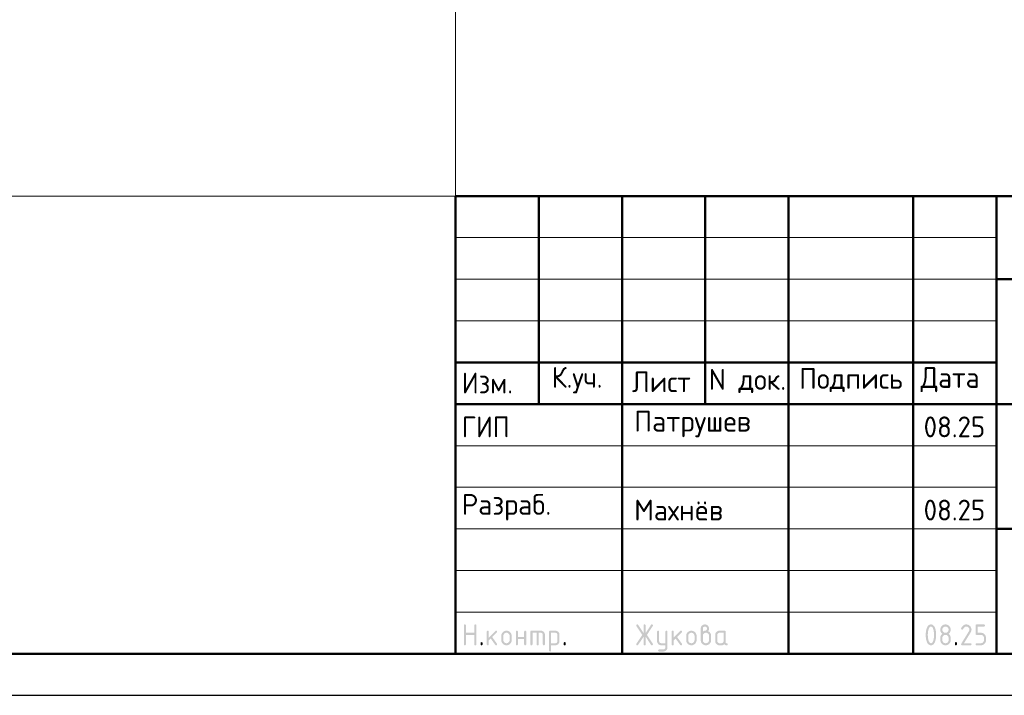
# Model space of a CAD drawing. Header units: millimetres. Extents: x 0 to 59400, y 0 to 42000.
# Tile 10 of 28: x 35161 to 46994, y 0 to 8119. Entities that reach past the tile are written whole.
import ezdxf

# ---------------------------------------------------------------- set-up
doc = ezdxf.new("R2010")
doc.units = ezdxf.units.MM
doc.layers.add('Standard', color=7, linetype='Continuous', lineweight=25)
doc.styles.add('ISOCPEUR', font='txt')

msp = doc.modelspace()

# ---------------------------------------------------------------- hatches: boundary and pattern name
at = {"layer": 'Standard', "linetype": 'Continuous', "lineweight": 25, "transparency": 33554687}
for points in [[(40499, 614), (40499, 839), (40499, 840), (40499, 842), (40499, 843), (40500, 844), (40500, 845), (40501, 846), (40501, 847), (40502, 848), (40503, 849), (40504, 850), (40505, 850), (40506, 851), (40507, 851), (40509, 851), (40510, 851), (40512, 851), (40513, 851), (40515, 851), (40516, 851), (40517, 851), (40518, 850), (40519, 850), (40520, 849), (40521, 848), (40522, 847), (40522, 846), (40523, 845), (40523, 844), (40524, 843), (40524, 842), (40524, 840), (40524, 839), (40524, 751), (40624, 751), (40624, 839), (40624, 840), (40624, 842), (40624, 843), (40625, 844), (40625, 845), (40626, 846), (40626, 847), (40627, 848), (40628, 849), (40629, 850), (40630, 850), (40631, 851), (40632, 851), (40633, 851), (40635, 851), (40636, 851), (40638, 851), (40639, 851), (40641, 851), (40642, 851), (40643, 850), (40644, 850), (40645, 849), (40646, 848), (40647, 847), (40647, 846), (40648, 845), (40648, 844), (40649, 843), (40649, 842), (40649, 840), (40649, 839), (40649, 614), (40649, 612), (40649, 611), (40649, 609), (40648, 608), (40648, 607), (40647, 606), (40647, 605), (40646, 604), (40645, 604), (40644, 603), (40643, 602), (40642, 602), (40641, 602), (40639, 601), (40638, 601), (40636, 601), (40635, 601), (40633, 601), (40632, 602), (40631, 602), (40630, 602), (40629, 603), (40628, 604), (40627, 604), (40626, 605), (40626, 606), (40625, 607), (40625, 608), (40624, 609), (40624, 611), (40624, 612), (40624, 614), (40624, 726), (40524, 726), (40524, 614), (40524, 612), (40524, 611), (40524, 609), (40523, 608), (40523, 607), (40522, 606), (40522, 605), (40521, 604), (40520, 604), (40519, 603), (40518, 602), (40517, 602), (40516, 602), (40515, 601), (40513, 601), (40512, 601), (40510, 601), (40509, 601), (40507, 602), (40506, 602), (40505, 602), (40504, 603), (40503, 604), (40502, 604), (40501, 605), (40501, 606), (40500, 607), (40500, 608), (40499, 609), (40499, 611), (40499, 612)], [(42659, 704), (42594, 607), (42593, 605), (42592, 604), (42591, 603), (42590, 603), (42588, 602), (42587, 602), (42585, 601), (42583, 601), (42582, 601), (42580, 601), (42579, 602), (42578, 602), (42577, 603), (42576, 603), (42575, 604), (42574, 605), (42573, 605), (42573, 606), (42572, 607), (42572, 609), (42571, 610), (42571, 611), (42571, 613), (42571, 614), (42571, 616), (42572, 618), (42572, 619), (42573, 621), (42643, 726), (42573, 832), (42572, 833), (42572, 835), (42571, 837), (42571, 838), (42571, 840), (42571, 841), (42571, 843), (42572, 844), (42572, 845), (42573, 846), (42573, 847), (42574, 848), (42575, 849), (42576, 849), (42577, 850), (42578, 850), (42579, 851), (42581, 851), (42582, 851), (42584, 851), (42585, 851), (42587, 851), (42588, 851), (42589, 850), (42591, 849), (42592, 848), (42593, 847), (42594, 846), (42659, 749), (42659, 839), (42659, 840), (42659, 842), (42659, 843), (42659, 844), (42660, 845), (42660, 846), (42661, 847), (42662, 848), (42662, 849), (42663, 850), (42664, 850), (42666, 851), (42667, 851), (42668, 851), (42669, 851), (42671, 851), (42673, 851), (42674, 851), (42675, 851), (42677, 851), (42678, 850), (42679, 850), (42680, 849), (42680, 848), (42681, 847), (42682, 846), (42682, 845), (42683, 844), (42683, 843), (42683, 842), (42684, 840), (42684, 839), (42684, 749), (42748, 846), (42749, 847), (42750, 848), (42751, 849), (42753, 850), (42754, 851), (42756, 851), (42757, 851), (42759, 851), (42760, 851), (42761, 851), (42762, 851), (42763, 850), (42765, 850), (42766, 849), (42767, 848), (42767, 847), (42768, 847), (42769, 846), (42770, 845), (42770, 843), (42771, 842), (42771, 841), (42771, 840), (42771, 839), (42771, 837), (42771, 835), (42770, 833), (42769, 832), (42699, 726), (42769, 621), (42770, 619), (42771, 617), (42771, 616), (42771, 614), (42771, 613), (42771, 611), (42771, 610), (42770, 609), (42770, 608), (42769, 607), (42768, 606), (42768, 605), (42767, 604), (42766, 603), (42765, 603), (42764, 602), (42763, 602), (42761, 602), (42760, 601), (42759, 601), (42757, 601), (42756, 602), (42754, 602), (42753, 603), (42751, 603), (42750, 604), (42749, 605), (42748, 607), (42684, 704), (42684, 614), (42684, 612), (42683, 611), (42683, 609), (42683, 608), (42682, 607), (42682, 606), (42681, 605), (42680, 604), (42680, 604), (42679, 603), (42678, 602), (42677, 602), (42675, 602), (42674, 601), (42673, 601), (42671, 601), (42669, 601), (42668, 601), (42667, 602), (42666, 602), (42664, 602), (42663, 603), (42662, 604), (42662, 604), (42661, 605), (42660, 606), (42660, 607), (42659, 608), (42659, 609), (42659, 611), (42659, 612), (42659, 614)], [(46537, 851), (46540, 851), (46544, 851), (46547, 851), (46550, 850), (46553, 850), (46556, 849), (46558, 848), (46561, 847), (46564, 846), (46567, 844), (46569, 843), (46572, 841), (46574, 839), (46577, 837), (46579, 835), (46581, 833), (46584, 831), (46586, 828), (46588, 826), (46589, 823), (46591, 821), (46592, 818), (46594, 816), (46595, 813), (46596, 810), (46597, 807), (46598, 804), (46598, 801), (46599, 798), (46599, 795), (46600, 792), (46600, 789), (46600, 784), (46599, 780), (46598, 775), (46597, 771), (46595, 766), (46593, 762), (46591, 757), (46588, 753), (46510, 626), (46587, 626), (46589, 626), (46590, 626), (46591, 626), (46593, 626), (46594, 625), (46595, 625), (46596, 624), (46597, 623), (46597, 622), (46598, 621), (46598, 620), (46599, 619), (46599, 618), (46599, 617), (46600, 615), (46600, 614), (46600, 612), (46599, 611), (46599, 610), (46599, 608), (46598, 607), (46598, 606), (46597, 605), (46597, 604), (46596, 604), (46595, 603), (46594, 602), (46593, 602), (46591, 602), (46590, 601), (46589, 601), (46587, 601), (46487, 601), (46486, 601), (46484, 601), (46483, 602), (46482, 602), (46481, 602), (46480, 603), (46479, 604), (46478, 604), (46477, 605), (46476, 606), (46476, 607), (46475, 608), (46475, 609), (46475, 611), (46475, 612), (46475, 614), (46475, 616), (46475, 617), (46476, 619), (46477, 621), (46568, 768), (46570, 771), (46571, 773), (46572, 776), (46573, 778), (46574, 781), (46574, 783), (46575, 786), (46575, 789), (46575, 793), (46574, 796), (46573, 800), (46572, 803), (46571, 806), (46568, 809), (46566, 813), (46564, 815), (46561, 818), (46558, 820), (46555, 822), (46552, 823), (46548, 825), (46545, 826), (46541, 826), (46537, 826), (46535, 826), (46532, 826), (46529, 825), (46527, 824), (46524, 823), (46522, 822), (46519, 820), (46517, 818), (46514, 816), (46512, 814), (46510, 812), (46507, 809), (46505, 806), (46503, 802), (46500, 799), (46498, 795), (46497, 793), (46496, 792), (46495, 791), (46494, 790), (46492, 790), (46491, 789), (46489, 789), (46487, 789), (46486, 789), (46484, 789), (46483, 789), (46482, 790), (46481, 790), (46480, 791), (46479, 791), (46478, 792), (46477, 793), (46476, 794), (46476, 795), (46475, 796), (46475, 797), (46475, 798), (46475, 800), (46475, 801), (46475, 803), (46475, 804), (46475, 805), (46476, 806), (46479, 812), (46482, 817), (46485, 822), (46488, 826), (46492, 830), (46495, 834), (46499, 837), (46503, 840), (46507, 843), (46511, 845), (46515, 847), (46519, 848), (46523, 850), (46528, 851), (46532, 851)], [(46650, 739), (46650, 839), (46650, 840), (46650, 842), (46650, 843), (46650, 844), (46651, 845), (46651, 846), (46652, 847), (46653, 848), (46653, 849), (46654, 850), (46655, 850), (46657, 851), (46658, 851), (46659, 851), (46660, 851), (46662, 851), (46749, 851), (46751, 851), (46752, 851), (46754, 851), (46755, 851), (46756, 850), (46757, 850), (46758, 849), (46759, 848), (46759, 847), (46760, 846), (46761, 845), (46761, 844), (46761, 843), (46762, 842), (46762, 840), (46762, 839), (46762, 837), (46762, 836), (46761, 834), (46761, 833), (46761, 832), (46760, 831), (46759, 830), (46759, 829), (46758, 829), (46757, 828), (46756, 827), (46755, 827), (46754, 827), (46752, 826), (46751, 826), (46749, 826), (46675, 826), (46675, 751), (46712, 751), (46715, 751), (46718, 751), (46721, 751), (46724, 750), (46727, 750), (46730, 749), (46733, 748), (46736, 747), (46739, 746), (46741, 744), (46744, 743), (46747, 741), (46749, 739), (46751, 737), (46754, 735), (46756, 733), (46758, 731), (46760, 728), (46762, 726), (46764, 723), (46766, 721), (46767, 718), (46769, 715), (46770, 713), (46771, 710), (46772, 707), (46773, 704), (46773, 701), (46774, 698), (46774, 695), (46774, 692), (46774, 689), (46774, 664), (46774, 661), (46774, 657), (46774, 654), (46773, 651), (46773, 648), (46772, 645), (46771, 643), (46770, 640), (46769, 637), (46767, 634), (46766, 632), (46764, 629), (46762, 627), (46760, 624), (46758, 622), (46756, 620), (46754, 617), (46751, 615), (46749, 613), (46746, 612), (46744, 610), (46741, 608), (46739, 607), (46736, 606), (46733, 605), (46730, 604), (46727, 603), (46724, 602), (46721, 602), (46718, 602), (46715, 601), (46712, 601), (46662, 601), (46660, 601), (46659, 601), (46658, 602), (46657, 602), (46655, 602), (46654, 603), (46653, 604), (46653, 604), (46652, 605), (46651, 606), (46651, 607), (46650, 608), (46650, 610), (46650, 611), (46650, 612), (46650, 614), (46650, 615), (46650, 617), (46650, 618), (46650, 619), (46651, 620), (46651, 621), (46652, 622), (46653, 623), (46653, 624), (46654, 625), (46655, 625), (46657, 626), (46658, 626), (46659, 626), (46660, 626), (46662, 626), (46712, 626), (46716, 626), (46719, 627), (46723, 628), (46726, 629), (46730, 630), (46733, 632), (46736, 634), (46738, 637), (46741, 640), (46743, 643), (46745, 646), (46747, 649), (46748, 653), (46749, 656), (46749, 660), (46749, 664), (46749, 689), (46749, 693), (46749, 696), (46748, 700), (46747, 703), (46745, 707), (46743, 710), (46741, 713), (46738, 715), (46736, 718), (46733, 720), (46730, 722), (46726, 724), (46723, 725), (46719, 726), (46716, 726), (46712, 726), (46662, 726), (46660, 726), (46659, 726), (46658, 727), (46657, 727), (46655, 727), (46654, 728), (46653, 729), (46653, 729), (46652, 730), (46651, 731), (46651, 732), (46650, 733), (46650, 734), (46650, 736), (46650, 737)], [(40799, 694), (40878, 773), (40878, 773), (40879, 774), (40880, 775), (40882, 775), (40883, 776), (40884, 776), (40885, 776), (40886, 776), (40888, 776), (40889, 776), (40891, 776), (40892, 775), (40893, 775), (40894, 774), (40895, 774), (40896, 773), (40897, 772), (40897, 771), (40898, 770), (40898, 769), (40899, 768), (40899, 767), (40899, 765), (40899, 764), (40899, 762), (40899, 761), (40898, 760), (40898, 759), (40897, 758), (40897, 757), (40896, 756), (40895, 755), (40840, 700), (40896, 621), (40898, 619), (40898, 617), (40899, 616), (40899, 614), (40899, 612), (40899, 611), (40899, 609), (40898, 608), (40898, 607), (40897, 606), (40897, 605), (40896, 604), (40895, 604), (40894, 603), (40893, 602), (40892, 602), (40891, 602), (40889, 601), (40888, 601), (40886, 601), (40885, 601), (40883, 602), (40882, 602), (40880, 603), (40879, 603), (40878, 604), (40877, 605), (40876, 607), (40822, 682), (40799, 659), (40799, 614), (40799, 612), (40799, 611), (40799, 609), (40798, 608), (40798, 607), (40797, 606), (40797, 605), (40796, 604), (40795, 604), (40794, 603), (40793, 602), (40792, 602), (40791, 602), (40789, 601), (40788, 601), (40786, 601), (40785, 601), (40783, 601), (40782, 602), (40781, 602), (40780, 602), (40779, 603), (40778, 604), (40777, 604), (40776, 605), (40776, 606), (40775, 607), (40775, 608), (40774, 609), (40774, 611), (40774, 612), (40774, 614), (40774, 764), (40774, 765), (40774, 767), (40774, 768), (40775, 769), (40775, 770), (40776, 771), (40776, 772), (40777, 773), (40778, 774), (40779, 774), (40780, 775), (40781, 775), (40782, 776), (40783, 776), (40785, 776), (40786, 776), (40788, 776), (40789, 776), (40791, 776), (40792, 775), (40793, 775), (40794, 774), (40795, 774), (40796, 773), (40797, 772), (40797, 771), (40798, 770), (40798, 769), (40799, 768), (40799, 767), (40799, 765), (40799, 764)], [(41149, 676), (41149, 614), (41149, 612), (41148, 611), (41148, 609), (41148, 608), (41147, 607), (41147, 606), (41146, 605), (41146, 604), (41145, 604), (41144, 603), (41143, 602), (41142, 602), (41140, 602), (41139, 601), (41138, 601), (41136, 601), (41135, 601), (41133, 601), (41132, 602), (41131, 602), (41129, 602), (41129, 603), (41128, 604), (41127, 604), (41126, 605), (41125, 606), (41125, 607), (41124, 608), (41124, 609), (41124, 611), (41124, 612), (41124, 614), (41124, 764), (41124, 765), (41124, 767), (41124, 768), (41124, 769), (41125, 770), (41125, 771), (41126, 772), (41127, 773), (41128, 774), (41129, 774), (41129, 775), (41131, 775), (41132, 776), (41133, 776), (41135, 776), (41136, 776), (41138, 776), (41139, 776), (41140, 776), (41142, 775), (41143, 775), (41144, 774), (41145, 774), (41146, 773), (41146, 772), (41147, 771), (41147, 770), (41148, 769), (41148, 768), (41148, 767), (41149, 765), (41149, 764), (41149, 701), (41223, 701), (41223, 764), (41223, 765), (41224, 767), (41224, 768), (41224, 769), (41225, 770), (41225, 771), (41226, 772), (41226, 773), (41227, 774), (41228, 774), (41229, 775), (41230, 775), (41232, 776), (41233, 776), (41234, 776), (41236, 776), (41237, 776), (41239, 776), (41240, 776), (41241, 775), (41243, 775), (41243, 774), (41244, 774), (41245, 773), (41246, 772), (41247, 771), (41247, 770), (41248, 769), (41248, 768), (41248, 767), (41248, 765), (41248, 764), (41248, 614), (41248, 612), (41248, 611), (41248, 609), (41248, 608), (41247, 607), (41247, 606), (41246, 605), (41245, 604), (41244, 604), (41243, 603), (41243, 602), (41241, 602), (41240, 602), (41239, 601), (41237, 601), (41236, 601), (41234, 601), (41233, 601), (41232, 602), (41230, 602), (41229, 602), (41228, 603), (41227, 604), (41226, 604), (41226, 605), (41225, 606), (41225, 607), (41224, 608), (41224, 609), (41224, 611), (41223, 612), (41223, 614), (41223, 676)], [(41311, 776), (41423, 776), (41426, 776), (41428, 776), (41431, 776), (41433, 775), (41436, 775), (41438, 774), (41440, 773), (41443, 773), (41445, 772), (41447, 770), (41449, 769), (41451, 768), (41453, 767), (41455, 765), (41457, 763), (41459, 762), (41461, 760), (41462, 758), (41464, 756), (41465, 754), (41467, 752), (41468, 750), (41469, 748), (41470, 745), (41471, 743), (41471, 741), (41472, 739), (41472, 736), (41473, 734), (41473, 731), (41473, 729), (41473, 726), (41473, 614), (41473, 612), (41473, 611), (41473, 609), (41473, 608), (41472, 607), (41472, 606), (41471, 605), (41470, 604), (41469, 604), (41468, 603), (41467, 602), (41466, 602), (41465, 602), (41464, 601), (41462, 601), (41461, 601), (41459, 601), (41458, 601), (41457, 602), (41455, 602), (41454, 602), (41453, 603), (41452, 604), (41451, 604), (41451, 605), (41450, 606), (41449, 607), (41449, 608), (41449, 609), (41448, 611), (41448, 612), (41448, 614), (41448, 726), (41448, 729), (41448, 731), (41447, 734), (41446, 736), (41446, 738), (41444, 740), (41443, 742), (41441, 744), (41439, 746), (41437, 747), (41435, 748), (41433, 749), (41431, 750), (41428, 751), (41426, 751), (41423, 751), (41398, 751), (41398, 614), (41398, 612), (41398, 611), (41398, 609), (41398, 608), (41397, 607), (41397, 606), (41396, 605), (41395, 604), (41395, 604), (41394, 603), (41393, 602), (41391, 602), (41390, 602), (41389, 601), (41387, 601), (41386, 601), (41384, 601), (41383, 601), (41382, 602), (41380, 602), (41379, 602), (41378, 603), (41377, 604), (41377, 604), (41376, 605), (41375, 606), (41375, 607), (41374, 608), (41374, 609), (41374, 611), (41373, 612), (41373, 614), (41373, 751), (41324, 751), (41324, 614), (41324, 612), (41323, 611), (41323, 609), (41323, 608), (41322, 607), (41322, 606), (41321, 605), (41320, 604), (41320, 604), (41319, 603), (41318, 602), (41316, 602), (41315, 602), (41314, 601), (41313, 601), (41311, 601), (41309, 601), (41308, 601), (41307, 602), (41306, 602), (41304, 602), (41303, 603), (41302, 604), (41302, 604), (41301, 605), (41300, 606), (41300, 607), (41299, 608), (41299, 609), (41299, 611), (41298, 612), (41298, 614), (41298, 764), (41298, 765), (41299, 767), (41299, 768), (41299, 769), (41300, 770), (41300, 771), (41301, 772), (41302, 773), (41302, 774), (41303, 774), (41304, 775), (41305, 775), (41307, 776), (41308, 776), (41309, 776)], [(42921, 576), (42921, 601), (42871, 601), (42868, 601), (42866, 602), (42863, 602), (42861, 602), (42858, 603), (42856, 603), (42854, 604), (42852, 605), (42849, 606), (42847, 607), (42845, 608), (42843, 609), (42841, 611), (42839, 612), (42837, 614), (42836, 616), (42834, 618), (42832, 620), (42831, 622), (42829, 624), (42828, 626), (42827, 628), (42826, 630), (42825, 632), (42824, 634), (42823, 637), (42822, 639), (42822, 641), (42822, 644), (42821, 646), (42821, 649), (42821, 651), (42821, 764), (42821, 765), (42821, 767), (42821, 768), (42822, 769), (42822, 770), (42823, 771), (42823, 772), (42824, 773), (42825, 774), (42826, 774), (42827, 775), (42828, 775), (42829, 776), (42831, 776), (42832, 776), (42834, 776), (42835, 776), (42837, 776), (42838, 776), (42839, 775), (42840, 775), (42841, 774), (42842, 774), (42843, 773), (42844, 772), (42844, 771), (42845, 770), (42845, 769), (42846, 768), (42846, 767), (42846, 765), (42846, 764), (42846, 651), (42846, 649), (42847, 646), (42847, 644), (42848, 642), (42849, 640), (42850, 638), (42852, 636), (42854, 634), (42855, 632), (42857, 630), (42859, 629), (42862, 628), (42864, 627), (42866, 627), (42868, 626), (42871, 626), (42921, 626), (42921, 764), (42921, 765), (42921, 767), (42921, 768), (42922, 769), (42922, 770), (42923, 771), (42923, 772), (42924, 773), (42925, 774), (42926, 774), (42927, 775), (42928, 775), (42929, 776), (42930, 776), (42932, 776), (42933, 776), (42935, 776), (42936, 776), (42938, 776), (42939, 775), (42940, 775), (42941, 774), (42942, 774), (42943, 773), (42944, 772), (42944, 771), (42945, 770), (42945, 769), (42945, 768), (42946, 767), (42946, 765), (42946, 764), (42946, 576), (42946, 574), (42946, 571), (42945, 569), (42945, 566), (42945, 564), (42944, 562), (42943, 559), (42942, 557), (42941, 555), (42940, 553), (42939, 551), (42938, 549), (42937, 547), (42935, 545), (42933, 543), (42932, 541), (42930, 539), (42928, 538), (42926, 536), (42924, 535), (42922, 533), (42920, 532), (42918, 531), (42916, 530), (42914, 529), (42911, 528), (42909, 528), (42907, 527), (42904, 527), (42902, 527), (42899, 526), (42897, 526), (42846, 526), (42845, 526), (42843, 527), (42842, 527), (42841, 527), (42840, 528), (42839, 528), (42838, 529), (42837, 529), (42836, 530), (42835, 531), (42835, 532), (42834, 533), (42834, 535), (42834, 536), (42834, 537), (42834, 539), (42834, 540), (42834, 541), (42834, 542), (42835, 544), (42835, 545), (42836, 546), (42836, 547), (42837, 548), (42838, 549), (42839, 549), (42840, 550), (42842, 550), (42843, 551), (42844, 551), (42845, 551), (42846, 551), (42896, 551), (42899, 551), (42901, 552), (42903, 552), (42906, 553), (42908, 554), (42910, 555), (42912, 557), (42914, 558), (42915, 560), (42917, 562), (42918, 564), (42919, 566), (42920, 568), (42920, 571), (42921, 573)], [(43021, 694), (43100, 773), (43100, 773), (43101, 774), (43102, 775), (43104, 775), (43105, 776), (43106, 776), (43107, 776), (43108, 776), (43110, 776), (43111, 776), (43113, 776), (43114, 775), (43115, 775), (43116, 774), (43117, 774), (43118, 773), (43119, 772), (43119, 771), (43120, 770), (43120, 769), (43121, 768), (43121, 767), (43121, 765), (43121, 764), (43121, 762), (43121, 761), (43121, 760), (43120, 759), (43120, 758), (43119, 757), (43118, 756), (43117, 755), (43062, 700), (43119, 621), (43120, 619), (43120, 617), (43121, 616), (43121, 614), (43121, 612), (43121, 611), (43121, 609), (43120, 608), (43120, 607), (43119, 606), (43119, 605), (43118, 604), (43117, 604), (43116, 603), (43115, 602), (43114, 602), (43113, 602), (43111, 601), (43110, 601), (43108, 601), (43107, 601), (43105, 602), (43104, 602), (43103, 603), (43101, 603), (43100, 604), (43099, 605), (43098, 607), (43044, 682), (43021, 659), (43021, 614), (43021, 612), (43021, 611), (43021, 609), (43020, 608), (43020, 607), (43019, 606), (43019, 605), (43018, 604), (43017, 604), (43016, 603), (43015, 602), (43014, 602), (43013, 602), (43011, 601), (43010, 601), (43008, 601), (43007, 601), (43006, 601), (43004, 602), (43003, 602), (43002, 602), (43001, 603), (43000, 604), (42999, 604), (42998, 605), (42998, 606), (42997, 607), (42997, 608), (42996, 609), (42996, 611), (42996, 612), (42996, 614), (42996, 764), (42996, 765), (42996, 767), (42996, 768), (42997, 769), (42997, 770), (42998, 771), (42998, 772), (42999, 773), (43000, 774), (43001, 774), (43002, 775), (43003, 775), (43004, 776), (43006, 776), (43007, 776), (43008, 776), (43010, 776), (43011, 776), (43013, 776), (43014, 775), (43015, 775), (43016, 774), (43017, 774), (43018, 773), (43019, 772), (43019, 771), (43020, 770), (43020, 769), (43021, 768), (43021, 767), (43021, 765), (43021, 764)], [(40699, 626), (40699, 628), (40699, 629), (40699, 631), (40700, 632), (40700, 633), (40701, 634), (40701, 635), (40702, 636), (40703, 637), (40704, 637), (40705, 638), (40706, 638), (40707, 638), (40709, 639), (40710, 639), (40712, 639), (40713, 639), (40714, 639), (40716, 638), (40717, 638), (40718, 638), (40719, 637), (40720, 637), (40721, 636), (40722, 635), (40722, 634), (40723, 633), (40723, 632), (40724, 631), (40724, 629), (40724, 628), (40724, 626), (40724, 614), (40724, 612), (40724, 611), (40724, 610), (40723, 608), (40723, 607), (40722, 606), (40722, 605), (40721, 604), (40720, 604), (40719, 603), (40718, 602), (40717, 602), (40716, 602), (40714, 601), (40713, 601), (40712, 601), (40710, 601), (40709, 601), (40707, 602), (40706, 602), (40705, 602), (40704, 603), (40703, 604), (40702, 604), (40701, 605), (40701, 606), (40700, 607), (40700, 608), (40699, 610), (40699, 611), (40699, 612), (40699, 614)], [(41698, 626), (41698, 628), (41698, 629), (41699, 631), (41699, 632), (41699, 633), (41700, 634), (41701, 635), (41701, 636), (41702, 637), (41703, 637), (41704, 638), (41705, 638), (41707, 638), (41708, 639), (41709, 639), (41711, 639), (41712, 639), (41714, 639), (41715, 638), (41716, 638), (41717, 638), (41718, 637), (41719, 637), (41720, 636), (41721, 635), (41722, 634), (41722, 633), (41723, 632), (41723, 631), (41723, 629), (41723, 628), (41723, 626), (41723, 614), (41723, 612), (41723, 611), (41723, 610), (41723, 608), (41722, 607), (41722, 606), (41721, 605), (41720, 604), (41719, 604), (41718, 603), (41717, 602), (41716, 602), (41715, 602), (41714, 601), (41712, 601), (41711, 601), (41709, 601), (41708, 601), (41707, 602), (41705, 602), (41704, 602), (41703, 603), (41702, 604), (41701, 604), (41701, 605), (41700, 606), (41699, 607), (41699, 608), (41699, 610), (41698, 611), (41698, 612), (41698, 614)], [(46400, 626), (46400, 628), (46400, 629), (46400, 631), (46401, 632), (46401, 633), (46402, 634), (46402, 635), (46403, 636), (46404, 637), (46405, 637), (46406, 638), (46407, 638), (46408, 638), (46409, 639), (46411, 639), (46412, 639), (46414, 639), (46415, 639), (46417, 638), (46418, 638), (46419, 638), (46420, 637), (46421, 637), (46422, 636), (46423, 635), (46423, 634), (46424, 633), (46424, 632), (46424, 631), (46425, 629), (46425, 628), (46425, 626), (46425, 614), (46425, 612), (46425, 611), (46424, 610), (46424, 608), (46424, 607), (46423, 606), (46423, 605), (46422, 604), (46421, 604), (46420, 603), (46419, 602), (46418, 602), (46417, 602), (46415, 601), (46414, 601), (46412, 601), (46411, 601), (46409, 601), (46408, 602), (46407, 602), (46406, 602), (46405, 603), (46404, 604), (46403, 604), (46402, 605), (46402, 606), (46401, 607), (46401, 608), (46400, 610), (46400, 611), (46400, 612), (46400, 614)]]:
    msp.add_hatch(color=7, dxfattribs=at).paths.add_polyline_path(points, flags=16)
h = msp.add_hatch(color=7, dxfattribs=at)
h.paths.add_polyline_path([(43371, 764), (43375, 767), (43379, 769), (43382, 772), (43386, 773), (43390, 775), (43393, 775), (43397, 776), (43400, 776), (43402, 776), (43404, 777), (43406, 777), (43407, 778), (43409, 779), (43411, 781), (43413, 783), (43414, 785), (43416, 787), (43417, 789), (43418, 791), (43419, 793), (43420, 795), (43420, 797), (43421, 799), (43421, 801), (43421, 804), (43420, 806), (43420, 809), (43419, 811), (43418, 813), (43417, 815), (43415, 817), (43414, 819), (43412, 821), (43410, 822), (43408, 824), (43405, 824), (43403, 825), (43401, 826), (43398, 826), (43396, 826), (43393, 826), (43391, 826), (43388, 825), (43386, 824), (43384, 823), (43382, 822), (43380, 821), (43378, 819), (43376, 817), (43375, 815), (43373, 813), (43373, 811), (43372, 809), (43371, 806), (43371, 804), (43371, 801)])
h.paths.add_polyline_path([(43433, 771), (43437, 769), (43441, 767), (43445, 765), (43448, 762), (43452, 759), (43455, 756), (43458, 752), (43460, 748), (43463, 744), (43465, 740), (43467, 736), (43468, 732), (43469, 727), (43470, 723), (43470, 718), (43470, 714), (43470, 664), (43470, 661), (43470, 657), (43470, 654), (43469, 651), (43469, 648), (43468, 645), (43467, 642), (43466, 640), (43465, 637), (43463, 634), (43462, 632), (43460, 629), (43458, 627), (43456, 624), (43454, 622), (43452, 619), (43450, 617), (43448, 615), (43445, 613), (43443, 612), (43440, 610), (43437, 608), (43435, 607), (43432, 606), (43429, 605), (43426, 604), (43424, 603), (43421, 602), (43418, 602), (43414, 602), (43411, 601), (43408, 601), (43405, 601), (43402, 602), (43399, 602), (43396, 602), (43393, 603), (43390, 604), (43387, 605), (43384, 606), (43381, 607), (43379, 608), (43376, 610), (43373, 612), (43371, 613), (43368, 615), (43366, 617), (43364, 620), (43362, 622), (43360, 624), (43358, 627), (43356, 629), (43354, 632), (43353, 634), (43351, 637), (43350, 640), (43349, 643), (43348, 645), (43347, 648), (43347, 651), (43346, 654), (43346, 657), (43346, 661), (43346, 664), (43346, 801), (43346, 804), (43346, 806), (43346, 809), (43347, 811), (43347, 814), (43348, 816), (43348, 818), (43349, 821), (43350, 823), (43351, 825), (43353, 827), (43354, 829), (43355, 831), (43357, 833), (43358, 835), (43360, 837), (43362, 839), (43364, 840), (43366, 842), (43368, 843), (43370, 845), (43372, 846), (43374, 847), (43376, 848), (43379, 849), (43381, 849), (43383, 850), (43386, 850), (43388, 851), (43390, 851), (43393, 851), (43396, 851), (43398, 851), (43401, 851), (43403, 851), (43406, 850), (43408, 850), (43410, 849), (43413, 849), (43415, 848), (43417, 847), (43419, 846), (43421, 844), (43423, 843), (43425, 842), (43427, 840), (43429, 839), (43431, 837), (43433, 835), (43434, 833), (43436, 831), (43437, 829), (43439, 827), (43440, 825), (43441, 823), (43442, 821), (43443, 818), (43443, 816), (43444, 814), (43445, 811), (43445, 809), (43445, 806), (43445, 804), (43445, 801), (43445, 797), (43445, 792), (43444, 788), (43442, 784), (43441, 781), (43438, 777), (43436, 774)], flags=16)
h.paths.add_polyline_path([(43445, 664), (43445, 714), (43445, 718), (43445, 721), (43444, 725), (43443, 728), (43441, 732), (43439, 735), (43437, 738), (43435, 740), (43432, 743), (43429, 745), (43426, 747), (43423, 749), (43419, 750), (43416, 751), (43412, 751), (43408, 751), (43404, 751), (43401, 751), (43397, 750), (43394, 749), (43390, 747), (43387, 745), (43384, 743), (43382, 740), (43379, 738), (43377, 735), (43375, 732), (43373, 728), (43372, 725), (43371, 721), (43371, 718), (43371, 714), (43371, 664), (43371, 660), (43371, 656), (43372, 653), (43373, 649), (43375, 646), (43377, 643), (43379, 640), (43382, 637), (43384, 634), (43387, 632), (43390, 630), (43394, 629), (43397, 628), (43401, 627), (43404, 626), (43408, 626), (43412, 626), (43416, 627), (43419, 628), (43423, 629), (43426, 630), (43429, 633), (43432, 635), (43435, 637), (43437, 640), (43439, 643), (43441, 646), (43443, 649), (43444, 653), (43445, 656), (43445, 660)])
h = msp.add_hatch(color=7, dxfattribs=at)
h.paths.add_polyline_path([(46150, 726), (46150, 734), (46149, 742), (46149, 749), (46148, 756), (46147, 764), (46146, 771), (46145, 778), (46143, 785), (46142, 790), (46141, 795), (46139, 799), (46138, 803), (46136, 807), (46134, 810), (46132, 813), (46131, 816), (46129, 818), (46127, 820), (46124, 822), (46122, 824), (46120, 825), (46118, 826), (46115, 826), (46112, 826), (46110, 826), (46108, 826), (46105, 825), (46103, 824), (46101, 822), (46099, 820), (46096, 818), (46095, 816), (46093, 813), (46091, 810), (46089, 807), (46088, 803), (46086, 799), (46085, 794), (46083, 790), (46082, 785), (46080, 778), (46079, 770), (46078, 763), (46077, 756), (46076, 749), (46076, 741), (46075, 734), (46075, 726), (46075, 719), (46076, 711), (46076, 704), (46077, 696), (46078, 689), (46079, 682), (46080, 675), (46082, 668), (46083, 663), (46084, 658), (46086, 654), (46087, 650), (46089, 646), (46091, 643), (46093, 639), (46094, 637), (46096, 634), (46098, 632), (46101, 630), (46103, 629), (46105, 628), (46107, 627), (46110, 626), (46112, 626), (46115, 626), (46118, 627), (46120, 628), (46122, 629), (46124, 630), (46127, 632), (46129, 634), (46131, 637), (46132, 639), (46134, 643), (46136, 646), (46138, 650), (46139, 654), (46141, 658), (46142, 663), (46143, 668), (46145, 675), (46146, 682), (46147, 689), (46148, 696), (46149, 704), (46149, 711), (46150, 719)])
h.paths.add_polyline_path([(46175, 726), (46175, 721), (46175, 715), (46175, 710), (46174, 705), (46174, 699), (46173, 694), (46173, 689), (46172, 685), (46171, 680), (46171, 675), (46170, 671), (46169, 666), (46168, 662), (46166, 657), (46165, 653), (46164, 649), (46162, 643), (46160, 638), (46157, 633), (46155, 628), (46152, 624), (46149, 620), (46146, 616), (46143, 613), (46140, 610), (46136, 608), (46133, 606), (46129, 604), (46125, 603), (46121, 602), (46117, 601), (46112, 601), (46108, 601), (46104, 602), (46100, 603), (46096, 604), (46092, 606), (46089, 608), (46085, 610), (46082, 613), (46079, 616), (46076, 620), (46073, 624), (46070, 628), (46068, 632), (46065, 638), (46063, 643), (46061, 649), (46060, 653), (46059, 657), (46057, 661), (46056, 666), (46055, 670), (46054, 675), (46054, 680), (46053, 684), (46052, 689), (46052, 694), (46051, 699), (46051, 705), (46050, 710), (46050, 715), (46050, 721), (46050, 726), (46050, 732), (46050, 737), (46050, 743), (46051, 748), (46051, 753), (46052, 758), (46052, 763), (46053, 768), (46054, 773), (46054, 778), (46055, 782), (46056, 787), (46057, 791), (46059, 795), (46060, 800), (46061, 804), (46063, 810), (46065, 815), (46068, 820), (46070, 825), (46073, 829), (46076, 833), (46079, 836), (46082, 839), (46085, 842), (46089, 845), (46092, 847), (46096, 848), (46100, 850), (46104, 851), (46108, 851), (46112, 851), (46117, 851), (46121, 851), (46125, 850), (46129, 848), (46133, 847), (46136, 845), (46140, 842), (46143, 839), (46146, 836), (46149, 833), (46152, 829), (46155, 824), (46157, 820), (46160, 815), (46162, 810), (46164, 804), (46165, 799), (46166, 795), (46168, 791), (46169, 787), (46170, 782), (46171, 777), (46171, 773), (46172, 768), (46173, 763), (46173, 758), (46174, 753), (46174, 748), (46175, 743), (46175, 737), (46175, 732)], flags=16)
h = msp.add_hatch(color=7, dxfattribs=at)
h.paths.add_polyline_path([(46287, 626), (46291, 626), (46295, 627), (46298, 628), (46302, 629), (46305, 630), (46308, 632), (46311, 634), (46314, 637), (46317, 640), (46319, 643), (46321, 646), (46322, 649), (46323, 653), (46324, 656), (46325, 660), (46325, 664), (46325, 689), (46325, 693), (46324, 696), (46323, 700), (46322, 703), (46321, 707), (46319, 710), (46316, 713), (46314, 715), (46311, 718), (46308, 720), (46305, 722), (46302, 724), (46298, 725), (46295, 726), (46291, 726), (46287, 726), (46283, 726), (46280, 726), (46276, 725), (46273, 724), (46270, 722), (46267, 720), (46264, 718), (46261, 715), (46258, 713), (46256, 710), (46254, 707), (46253, 703), (46251, 700), (46251, 696), (46250, 693), (46250, 689), (46250, 664), (46250, 660), (46251, 656), (46251, 653), (46253, 649), (46254, 646), (46256, 643), (46258, 640), (46261, 637), (46264, 634), (46267, 632), (46270, 630), (46273, 629), (46276, 628), (46280, 627), (46283, 626)])
h.paths.add_polyline_path([(46287, 601), (46284, 601), (46281, 602), (46278, 602), (46275, 602), (46272, 603), (46269, 604), (46266, 605), (46263, 606), (46261, 607), (46258, 608), (46255, 610), (46253, 612), (46250, 613), (46248, 615), (46245, 617), (46243, 620), (46241, 622), (46239, 624), (46237, 627), (46235, 629), (46234, 632), (46232, 634), (46231, 637), (46230, 640), (46228, 643), (46228, 645), (46227, 648), (46226, 651), (46226, 654), (46225, 657), (46225, 661), (46225, 664), (46225, 689), (46225, 693), (46225, 696), (46226, 700), (46227, 704), (46227, 707), (46228, 710), (46230, 714), (46231, 717), (46233, 720), (46235, 723), (46237, 726), (46239, 729), (46241, 731), (46244, 734), (46247, 736), (46250, 739), (46247, 741), (46244, 744), (46241, 746), (46239, 749), (46237, 752), (46235, 755), (46233, 758), (46231, 761), (46230, 764), (46228, 767), (46227, 771), (46227, 774), (46226, 778), (46225, 781), (46225, 785), (46225, 789), (46225, 792), (46225, 795), (46226, 798), (46226, 801), (46227, 804), (46228, 807), (46228, 810), (46230, 813), (46231, 816), (46232, 818), (46234, 821), (46235, 823), (46237, 826), (46239, 828), (46241, 831), (46243, 833), (46245, 835), (46248, 837), (46250, 839), (46253, 841), (46255, 843), (46258, 844), (46261, 846), (46263, 847), (46266, 848), (46269, 849), (46272, 850), (46275, 850), (46278, 851), (46281, 851), (46284, 851), (46287, 851), (46291, 851), (46294, 851), (46297, 851), (46300, 850), (46303, 850), (46306, 849), (46309, 848), (46311, 847), (46314, 846), (46317, 844), (46319, 843), (46322, 841), (46324, 839), (46327, 837), (46329, 835), (46331, 833), (46334, 831), (46336, 828), (46338, 826), (46339, 823), (46341, 821), (46343, 818), (46344, 816), (46345, 813), (46346, 810), (46347, 807), (46348, 804), (46349, 801), (46349, 798), (46349, 795), (46350, 792), (46350, 789), (46350, 785), (46349, 781), (46349, 778), (46348, 774), (46347, 771), (46346, 767), (46345, 764), (46343, 761), (46342, 758), (46340, 755), (46338, 752), (46336, 749), (46333, 746), (46331, 744), (46328, 741), (46325, 739), (46329, 735), (46333, 732), (46337, 728), (46339, 724), (46342, 719), (46344, 715), (46346, 710), (46347, 705), (46348, 704), (46348, 702), (46348, 701), (46348, 699), (46349, 697), (46349, 695), (46349, 692), (46349, 690), (46349, 687), (46349, 684), (46350, 681), (46350, 678), (46350, 675), (46350, 671), (46350, 668), (46350, 664), (46350, 661), (46349, 657), (46349, 654), (46349, 651), (46348, 648), (46347, 645), (46346, 643), (46345, 640), (46344, 637), (46343, 634), (46341, 632), (46339, 629), (46338, 627), (46336, 624), (46334, 622), (46331, 620), (46329, 617), (46327, 615), (46324, 613), (46322, 612), (46319, 610), (46317, 608), (46314, 607), (46311, 606), (46309, 605), (46306, 604), (46303, 603), (46300, 602), (46297, 602), (46294, 602), (46291, 601)], flags=16)
h.paths.add_polyline_path([(46287, 751), (46291, 751), (46295, 752), (46298, 753), (46302, 754), (46305, 755), (46308, 757), (46311, 759), (46314, 762), (46317, 765), (46319, 768), (46321, 771), (46322, 774), (46323, 778), (46324, 781), (46325, 785), (46325, 789), (46325, 793), (46324, 796), (46323, 800), (46322, 803), (46321, 806), (46319, 809), (46316, 812), (46314, 815), (46311, 818), (46308, 820), (46305, 822), (46302, 823), (46298, 825), (46295, 826), (46291, 826), (46287, 826), (46283, 826), (46280, 826), (46276, 825), (46273, 823), (46270, 822), (46267, 820), (46264, 818), (46261, 815), (46258, 813), (46256, 810), (46254, 807), (46253, 803), (46251, 800), (46251, 796), (46250, 793), (46250, 789), (46250, 785), (46251, 781), (46251, 778), (46253, 774), (46254, 771), (46256, 768), (46258, 765), (46261, 762), (46264, 759), (46267, 757), (46270, 755), (46273, 754), (46276, 753), (46280, 752), (46283, 751)])
h = msp.add_hatch(color=7, dxfattribs=at)
h.paths.add_polyline_path([(40949, 664), (40949, 714), (40949, 717), (40949, 720), (40949, 723), (40950, 726), (40950, 729), (40951, 732), (40952, 735), (40953, 738), (40954, 740), (40956, 743), (40957, 746), (40959, 748), (40961, 751), (40963, 753), (40965, 756), (40967, 758), (40969, 760), (40972, 762), (40974, 764), (40977, 766), (40979, 768), (40982, 769), (40984, 770), (40987, 772), (40990, 773), (40993, 774), (40996, 774), (40999, 775), (41002, 776), (41005, 776), (41008, 776), (41011, 776), (41014, 776), (41018, 776), (41021, 776), (41024, 775), (41027, 774), (41030, 774), (41033, 773), (41035, 772), (41038, 770), (41041, 769), (41043, 768), (41046, 766), (41048, 764), (41051, 762), (41053, 760), (41055, 758), (41058, 756), (41060, 753), (41062, 751), (41063, 749), (41065, 746), (41066, 743), (41068, 741), (41069, 738), (41070, 735), (41071, 732), (41072, 729), (41072, 726), (41073, 723), (41073, 720), (41074, 717), (41074, 714), (41074, 664), (41074, 660), (41073, 657), (41073, 654), (41072, 651), (41072, 648), (41071, 645), (41070, 642), (41069, 640), (41068, 637), (41066, 634), (41065, 632), (41063, 629), (41062, 627), (41060, 624), (41058, 622), (41055, 620), (41053, 617), (41051, 615), (41048, 613), (41046, 612), (41043, 610), (41041, 608), (41038, 607), (41035, 606), (41032, 605), (41029, 604), (41027, 603), (41024, 602), (41021, 602), (41017, 602), (41014, 601), (41011, 601), (41008, 601), (41005, 602), (41002, 602), (40999, 602), (40996, 603), (40993, 604), (40990, 605), (40987, 606), (40984, 607), (40982, 608), (40979, 610), (40977, 612), (40974, 613), (40972, 615), (40969, 617), (40967, 620), (40965, 622), (40963, 624), (40961, 627), (40959, 629), (40957, 632), (40956, 634), (40954, 637), (40953, 640), (40952, 642), (40951, 645), (40950, 648), (40950, 651), (40949, 654), (40949, 657), (40949, 660)], flags=16)
h.paths.add_polyline_path([(41048, 664), (41048, 714), (41048, 718), (41048, 721), (41047, 725), (41046, 728), (41044, 732), (41042, 735), (41040, 738), (41038, 740), (41035, 743), (41032, 745), (41029, 747), (41025, 749), (41022, 750), (41019, 751), (41015, 751), (41011, 751), (41007, 751), (41004, 751), (41000, 750), (40997, 749), (40994, 747), (40990, 745), (40987, 743), (40985, 740), (40982, 738), (40980, 735), (40978, 732), (40977, 728), (40975, 725), (40974, 721), (40974, 718), (40974, 714), (40974, 664), (40974, 660), (40974, 656), (40975, 653), (40977, 649), (40978, 646), (40980, 643), (40982, 640), (40985, 637), (40987, 634), (40990, 632), (40993, 630), (40997, 629), (41000, 628), (41004, 627), (41007, 626), (41011, 626), (41015, 626), (41019, 627), (41022, 628), (41025, 629), (41029, 630), (41032, 633), (41035, 635), (41038, 637), (41040, 640), (41042, 643), (41044, 646), (41046, 649), (41047, 653), (41048, 656), (41048, 660)])
h = msp.add_hatch(color=7, dxfattribs=at)
h.paths.add_polyline_path([(41523, 764), (41523, 765), (41524, 767), (41524, 768), (41524, 769), (41525, 770), (41525, 771), (41526, 772), (41527, 773), (41527, 774), (41528, 774), (41529, 775), (41530, 775), (41532, 776), (41533, 776), (41534, 776), (41536, 776), (41598, 776), (41601, 776), (41603, 776), (41606, 776), (41608, 775), (41611, 775), (41613, 774), (41615, 773), (41618, 773), (41620, 772), (41622, 770), (41624, 769), (41626, 768), (41628, 767), (41630, 765), (41632, 763), (41634, 762), (41636, 760), (41637, 758), (41639, 756), (41640, 754), (41641, 752), (41643, 750), (41644, 748), (41645, 746), (41645, 743), (41646, 741), (41647, 739), (41647, 736), (41648, 734), (41648, 731), (41648, 729), (41648, 726), (41648, 651), (41648, 649), (41648, 646), (41648, 644), (41647, 641), (41647, 639), (41646, 637), (41645, 634), (41645, 632), (41644, 630), (41643, 628), (41641, 626), (41640, 624), (41639, 622), (41637, 620), (41636, 618), (41634, 616), (41632, 614), (41630, 612), (41628, 611), (41626, 609), (41624, 608), (41622, 607), (41620, 606), (41618, 605), (41615, 604), (41613, 603), (41611, 603), (41608, 602), (41606, 602), (41603, 602), (41601, 601), (41598, 601), (41548, 601), (41548, 539), (41548, 537), (41548, 536), (41548, 535), (41548, 533), (41547, 532), (41547, 531), (41546, 530), (41545, 529), (41545, 529), (41544, 528), (41543, 528), (41541, 527), (41540, 527), (41539, 527), (41538, 526), (41536, 526), (41534, 526), (41533, 527), (41532, 527), (41530, 527), (41529, 528), (41528, 528), (41527, 529), (41527, 529), (41526, 530), (41525, 531), (41525, 532), (41524, 533), (41524, 535), (41524, 536), (41523, 537), (41523, 539)], flags=16)
h.paths.add_polyline_path([(41548, 751), (41548, 626), (41598, 626), (41601, 626), (41603, 627), (41606, 627), (41608, 628), (41610, 629), (41612, 630), (41614, 632), (41616, 634), (41618, 635), (41619, 637), (41620, 639), (41621, 642), (41622, 644), (41623, 646), (41623, 649), (41623, 651), (41623, 726), (41623, 729), (41623, 731), (41622, 734), (41621, 736), (41620, 738), (41619, 740), (41618, 742), (41616, 744), (41614, 746), (41612, 747), (41610, 748), (41608, 749), (41606, 750), (41603, 751), (41601, 751), (41598, 751)])
h = msp.add_hatch(color=7, dxfattribs=at)
h.paths.add_polyline_path([(43171, 664), (43171, 714), (43171, 717), (43171, 720), (43171, 723), (43172, 726), (43173, 729), (43173, 732), (43174, 735), (43175, 738), (43177, 740), (43178, 743), (43179, 746), (43181, 748), (43183, 751), (43185, 753), (43187, 756), (43189, 758), (43191, 760), (43194, 762), (43196, 764), (43199, 766), (43201, 768), (43204, 769), (43206, 770), (43209, 772), (43212, 773), (43215, 774), (43218, 774), (43221, 775), (43224, 776), (43227, 776), (43230, 776), (43233, 776), (43236, 776), (43240, 776), (43243, 776), (43246, 775), (43249, 774), (43252, 774), (43255, 773), (43257, 772), (43260, 770), (43263, 769), (43265, 768), (43268, 766), (43271, 764), (43273, 762), (43275, 760), (43278, 758), (43280, 756), (43282, 753), (43284, 751), (43285, 749), (43287, 746), (43289, 743), (43290, 741), (43291, 738), (43292, 735), (43293, 732), (43294, 729), (43294, 726), (43295, 723), (43295, 720), (43296, 717), (43296, 714), (43296, 664), (43296, 660), (43295, 657), (43295, 654), (43294, 651), (43294, 648), (43293, 645), (43292, 642), (43291, 640), (43290, 637), (43288, 634), (43287, 632), (43285, 629), (43284, 627), (43282, 624), (43280, 622), (43277, 620), (43275, 617), (43273, 615), (43270, 613), (43268, 612), (43265, 610), (43263, 608), (43260, 607), (43257, 606), (43254, 605), (43252, 604), (43249, 603), (43246, 602), (43243, 602), (43240, 602), (43236, 601), (43233, 601), (43230, 601), (43227, 602), (43224, 602), (43221, 602), (43218, 603), (43215, 604), (43212, 605), (43209, 606), (43206, 607), (43204, 608), (43201, 610), (43199, 612), (43196, 613), (43194, 615), (43191, 617), (43189, 620), (43187, 622), (43185, 624), (43183, 627), (43181, 629), (43179, 632), (43178, 634), (43177, 637), (43175, 640), (43174, 642), (43173, 645), (43173, 648), (43172, 651), (43171, 654), (43171, 657), (43171, 660)], flags=16)
h.paths.add_polyline_path([(43271, 664), (43271, 714), (43271, 718), (43270, 721), (43269, 725), (43268, 728), (43266, 732), (43264, 735), (43262, 738), (43260, 740), (43257, 743), (43254, 745), (43251, 747), (43248, 749), (43244, 750), (43241, 751), (43237, 751), (43233, 751), (43229, 751), (43226, 751), (43222, 750), (43219, 749), (43216, 747), (43213, 745), (43210, 743), (43207, 740), (43204, 738), (43202, 735), (43200, 732), (43199, 728), (43197, 725), (43197, 721), (43196, 718), (43196, 714), (43196, 664), (43196, 660), (43197, 656), (43197, 653), (43199, 649), (43200, 646), (43202, 643), (43204, 640), (43207, 637), (43209, 634), (43212, 632), (43215, 630), (43219, 629), (43222, 628), (43226, 627), (43229, 626), (43233, 626), (43237, 626), (43241, 627), (43244, 628), (43248, 629), (43251, 630), (43254, 633), (43257, 635), (43260, 637), (43262, 640), (43264, 643), (43266, 646), (43268, 649), (43269, 653), (43270, 656), (43271, 660)])
h = msp.add_hatch(color=7, dxfattribs=at)
h.paths.add_polyline_path([(43620, 751), (43570, 751), (43568, 751), (43565, 751), (43563, 750), (43561, 749), (43559, 748), (43557, 747), (43555, 746), (43553, 744), (43551, 742), (43550, 740), (43548, 738), (43547, 736), (43547, 734), (43546, 731), (43546, 729), (43546, 726), (43546, 651), (43546, 649), (43546, 646), (43547, 644), (43547, 642), (43548, 640), (43550, 638), (43551, 636), (43553, 634), (43555, 632), (43557, 630), (43559, 629), (43561, 628), (43563, 627), (43566, 627), (43568, 626), (43570, 626), (43595, 626), (43598, 626), (43600, 627), (43603, 627), (43605, 628), (43607, 629), (43609, 630), (43611, 632), (43613, 634), (43615, 635), (43616, 637), (43618, 639), (43618, 642), (43619, 644), (43620, 646), (43620, 649), (43620, 651)])
h.paths.add_polyline_path([(43670, 614), (43670, 612), (43670, 611), (43670, 609), (43670, 608), (43669, 607), (43669, 606), (43668, 605), (43667, 604), (43666, 604), (43665, 603), (43664, 602), (43663, 602), (43662, 602), (43661, 601), (43659, 601), (43658, 601), (43653, 601), (43649, 602), (43646, 603), (43642, 605), (43638, 606), (43635, 609), (43632, 611), (43629, 615), (43626, 611), (43622, 609), (43618, 606), (43614, 605), (43610, 603), (43605, 602), (43600, 601), (43595, 601), (43570, 601), (43568, 601), (43565, 602), (43563, 602), (43560, 602), (43558, 603), (43556, 603), (43553, 604), (43551, 605), (43549, 606), (43547, 607), (43545, 608), (43543, 609), (43541, 611), (43539, 612), (43537, 614), (43535, 616), (43533, 618), (43532, 619), (43530, 621), (43529, 623), (43527, 625), (43526, 628), (43525, 630), (43524, 632), (43523, 634), (43523, 636), (43522, 639), (43521, 641), (43521, 644), (43521, 646), (43521, 649), (43521, 651), (43521, 726), (43521, 729), (43521, 731), (43521, 734), (43521, 736), (43522, 739), (43523, 741), (43523, 743), (43524, 746), (43525, 748), (43526, 750), (43527, 752), (43529, 754), (43530, 756), (43532, 758), (43533, 760), (43535, 762), (43537, 763), (43539, 765), (43541, 767), (43543, 768), (43545, 769), (43547, 770), (43549, 772), (43551, 773), (43553, 773), (43556, 774), (43558, 775), (43560, 775), (43563, 776), (43565, 776), (43568, 776), (43570, 776), (43633, 776), (43634, 776), (43636, 776), (43637, 776), (43638, 775), (43639, 775), (43640, 774), (43641, 774), (43642, 773), (43643, 772), (43644, 771), (43644, 770), (43645, 769), (43645, 768), (43645, 767), (43645, 765), (43645, 764), (43645, 639), (43645, 637), (43646, 636), (43646, 634), (43646, 633), (43646, 632), (43647, 631), (43648, 630), (43648, 629), (43649, 629), (43650, 628), (43651, 627), (43652, 627), (43654, 627), (43655, 626), (43656, 626), (43658, 626), (43659, 626), (43661, 626), (43662, 626), (43663, 625), (43664, 625), (43665, 625), (43666, 624), (43667, 623), (43668, 622), (43669, 621), (43669, 620), (43670, 619), (43670, 618), (43670, 617), (43670, 615)], flags=16)

# ---------------------------------------------------------------- linework, layer by layer
at = {"layer": 'Standard', "color": 7, "linetype": 'Continuous', "lineweight": 50, "transparency": 33554687}
for p, q in [((40400, 500), (40400, 6000)), ((40400, 6000), (58900, 6000)), ((41400, 3500), (41400, 6000)), ((42400, 500), (42400, 6000)), ((43400, 3500), (43400, 6000)), ((44400, 500), (44400, 6000)), ((45900, 500), (45900, 6000)), ((46900, 500), (46900, 6000)), ((46900, 5000), (58900, 5000)), ((40400, 4000), (46900, 4000)), ((40400, 4000), (46900, 4000)), ((40400, 3500), (46900, 3500)), ((40400, 3500), (46900, 3500)), ((46900, 3500), (58900, 3500)), ((46900, 2000), (58900, 2000))]:
    msp.add_line(p, q, dxfattribs=at)
at = {"layer": 'Standard', "color": 7, "linetype": 'Continuous', "lineweight": 13, "transparency": 33554687}
for p, q in [((40400, 5500), (46900, 5500)), ((40400, 5000), (46900, 5000)), ((40400, 4500), (46900, 4500)), ((40400, 3000), (46900, 3000)), ((40400, 2500), (46900, 2500)), ((40400, 2500), (46900, 2500)), ((40400, 2000), (46900, 2000)), ((40400, 2000), (46900, 2000)), ((40400, 1500), (46900, 1500)), ((40400, 1000), (46900, 1000))]:
    msp.add_line(p, q, dxfattribs=at)
at = {"layer": 'Standard', "color": 7, "linetype": 'Continuous', "lineweight": 25, "transparency": 33554687}
msp.add_line((40400, 500), (58900, 500), dxfattribs=at)
msp.add_line((40400, 500), (58900, 500), dxfattribs=at)
msp.add_line((40400, 500), (58900, 500), dxfattribs=at)
msp.add_lwpolyline([(0, 0), (59400, 0), (59400, 42000), (0, 42000), (0, 0)], close=True, dxfattribs=at)
at = {"layer": 'Standard', "color": 7, "linetype": 'Continuous', "lineweight": 50, "transparency": 33554687}
msp.add_lwpolyline([(2000, 41500), (58900, 41500), (58900, 500), (2000, 500), (2000, 41500)], close=True, dxfattribs=at)
at = {"layer": 'Standard', "color": 7, "linetype": 'Continuous', "lineweight": 13, "transparency": 33554687}
for points in [[(58900, 41500), (2000, 41500), (2000, 500), (58900, 500), (58900, 41500)], [(40400, 28856), (2000, 28856), (2000, 500), (40400, 500), (40400, 28856)], [(11357, 6000), (58900, 6000), (58900, 28856), (11357, 28856), (11357, 6000)], [(58900, 500), (40400, 500), (40400, 6000), (58900, 6000), (58900, 500)], [(58900, 6000), (40400, 6000), (40400, 500), (58900, 500), (58900, 6000)]]:
    msp.add_lwpolyline(points, dxfattribs=at)
at = {"layer": 'Standard', "color": 7, "linetype": 'Continuous', "lineweight": 25, "transparency": 33554687}
msp.add_lwpolyline([(58900, 6000), (40400, 6000), (40400, 500), (58900, 500), (58900, 6000)], dxfattribs=at)

# ---------------------------------------------------------------- texts
at = {"layer": 'Standard', "color": 7, "linetype": 'Continuous', "lineweight": 25, "transparency": 33554687, "char_height": 250, "attachment_point": 7, "style": 'ISOCPEUR'}
for s, insert, width in [('\\W0.93;Изм.', (40474, 3628), 752.89), ('\\W0.93;К.уч.', (41556, 3628), 816.02), ('\\W0.94;Лист', (42519, 3643), 866.92), ('\\W0.95;N док.', (43443, 3631), 1068.12), ('\\W0.96;Подпись', (44529, 3643), 1344.29), ('\\W0.94;Дата', (45988, 3643), 967.74), ('\\W0.92;ГИП', (40474, 3101), 689.61), ('\\W0.97;Патрушев', (42546, 3101), 1670.2), ('\\W0.94;08.25', (46025, 3101), 891.67), ('\\W0.96;Разраб.', (40474, 2101), 1306.55), ('\\W0.96;Махнёв', (42546, 2101), 1243.92), ('\\W0.94;08.25', (46025, 2101), 891.67)]:
    msp.add_mtext(s, dxfattribs=dict(at, insert=insert, width=width))

doc.saveas('drawing.dxf')
